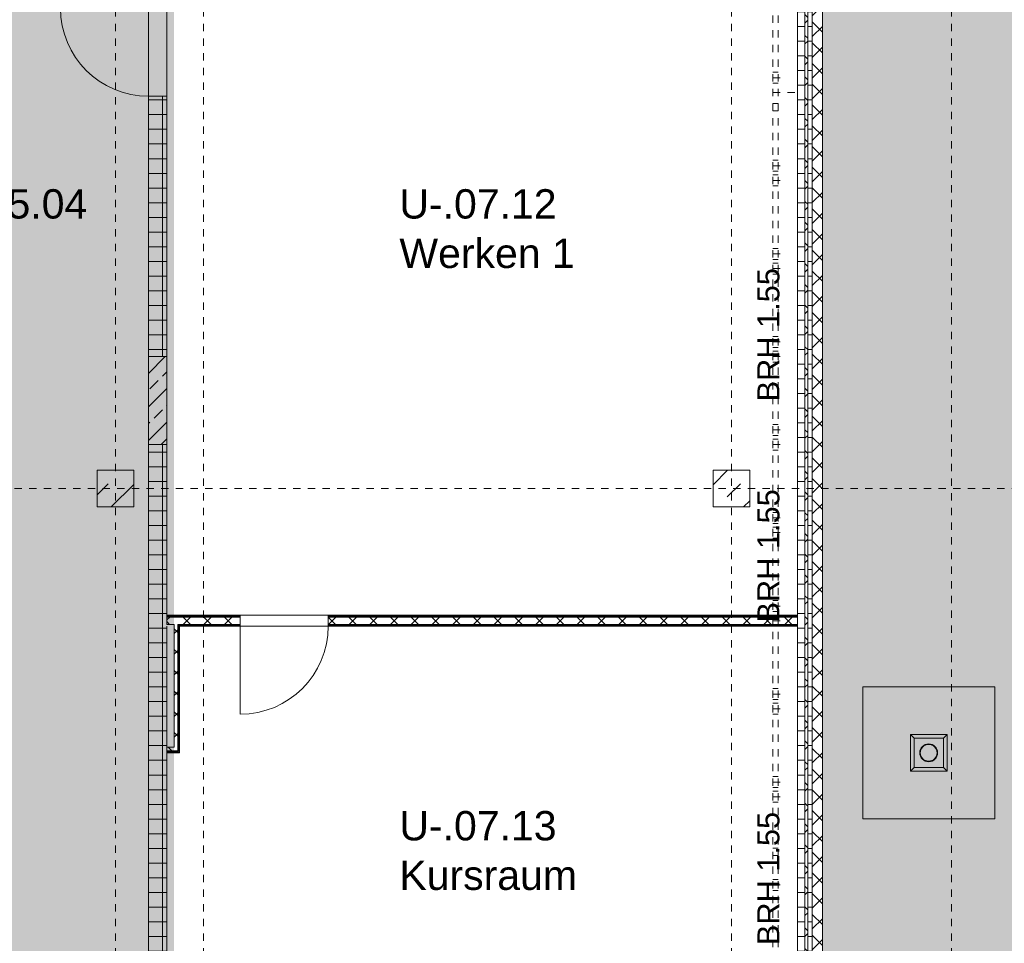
# Model space of a CAD drawing. Header units: metres. Extents: x 6 to 268, y -85 to 18.
# Tile 28 of 33: x 168 to 181, y -22 to -10. Entities that reach past the tile are written whole.
import ezdxf

# ---------------------------------------------------------------- set-up
doc = ezdxf.new("R2010")
doc.units = ezdxf.units.M
for name, pattern in [('Achse', [0.01, 0.005, -0.0025, 0, -0.0025]), ('Rasterlinie', [0.019, 0.01, -0.003, 0.003, -0.003]), ('Verdeckt', [0.003, 0.002, -0.001]), ('Über Schnittebene 1', [0.001, 0, -0.001])]:
    doc.linetypes.add(name, pattern=pattern)
for name, color, linetype, lineweight in [('A_Detailelemente', 7, 'Continuous', 9), ('A_Fundamente', 7, 'Continuous', 9), ('A_Geschossdecken', 7, 'Continuous', 9), ('A_Linien_Achse', 7, 'Achse', 9), ('A_Notizen', 7, 'Continuous', 9), ('A_Raster', 7, 'Continuous', 9), ('A_Räume_Beschriftung', 7, 'Continuous', 9), ('A_Tragwerksstützen', 7, 'Continuous', 9), ('A_Türen', 7, 'Continuous', 9), ('A_Wände', 7, 'Continuous', 9), ('A_Wände_Schraffur', 7, 'Continuous', 18)]:
    doc.layers.add(name, color=color, linetype=linetype, lineweight=lineweight)
doc.layers.add('A_Linien_Verdeckt', color=9, linetype='Verdeckt', lineweight=9, true_color=0x808080)
doc.styles.add('Arial_2', font='arial.ttf', dxfattribs={"height": 0.3})
doc.styles.add('Arial_B', font='txt', dxfattribs={"height": 0.4})
pattern_1 = [(45, (95.50816, -2), (-0.3592102, 0.3592102), []), (45, (95.86716, -2), (-0.3592102, 0.3592102), [0.254, -0.254])]
pattern_2 = [(0, (95.50816, -2), (0, 0.2), []), (90, (95.50816, -2), (-0.2, 1e-17), [])]
pattern_3 = [(45, (95.50816, -2), (-0.14142136, 0.14142136), []), (135, (95.50816, -2), (-0.14142136, -0.14142136), [])]

# ---------------------------------------------------------------- blocks, each defined once
blk = doc.blocks.new('GSH_Tuer_I_1flg_SZ - 1200x2200_Voll-5876883-BS_Uebersicht_U1_BRANDSCHUTZ')
at = {"layer": 'A_Türen'}
blk.add_line((0.6, 1.289), (0.6, 0.089), dxfattribs=at)
at = {"layer": 'A_Türen', "linetype": 'Über Schnittebene 1'}
for p, q in [((-0.6, 0.089), (0.6, 0.089)), ((-0.6, -0.061), (0.6, -0.061))]:
    blk.add_line(p, q, dxfattribs=at)
at = {"layer": 'A_Türen'}
blk.add_arc((0.6, 0.089), 1.2, 90, 180, dxfattribs=at)
blk = doc.blocks.new('GSH_Tuer_I_1flg_SZ - 1200x2200_Voll-4269757-BS_Uebersicht_U1_BRANDSCHUTZ')
at = {"layer": 'A_Türen'}
blk.add_line((0.6, 1.339), (0.6, 0.139), dxfattribs=at)
at = {"layer": 'A_Türen', "linetype": 'Über Schnittebene 1'}
for p, q in [((-0.6, 0.139), (0.6, 0.139)), ((-0.6, -0.111), (0.6, -0.111))]:
    blk.add_line(p, q, dxfattribs=at)
at = {"layer": 'A_Türen'}
blk.add_arc((0.6, 0.139), 1.2, 90, 180, dxfattribs=at)
blk = doc.blocks.new('RO Stütze _EN 10210-2_ - RO 244_5 x 8-6586815-BS_Uebersicht_U1_BRANDSCHUTZ')
at = {"layer": 'A_Tragwerksstützen'}
for radius, start, end in [(0.122, 360, 180), (0.122, 180, 360), (0.114, 0, 180), (0.114, 180, 0)]:
    blk.add_arc((0, 0), radius, start, end, dxfattribs=at)
blk = doc.blocks.new('GSH_Koecherfundamente_ohneFundamentplatte - 180_180_70cm-6598375-BS_Uebersicht_U1_BRANDSCHUTZ')
at = {"layer": 'A_Fundamente'}
for p, q in [((0.9, 0.9), (-0.9, 0.9)), ((-0.9, 0.9), (-0.9, -0.9)), ((0.9, -0.9), (0.9, 0.9)), ((-0.25, 0.25), (0.25, 0.25)), ((-0.25, -0.25), (-0.25, 0.25)), ((-0.25, 0.25), (-0.2, 0.2)), ((0.2, 0.2), (-0.2, 0.2)), ((-0.2, 0.2), (-0.2, -0.2)), ((0.2, 0.2), (0.25, 0.25)), ((0.2, -0.2), (0.2, 0.2)), ((0.25, 0.25), (0.25, -0.25)), ((-0.25, -0.25), (-0.2, -0.2)), ((0.25, -0.25), (-0.25, -0.25)), ((-0.2, -0.2), (0.2, -0.2)), ((0.25, -0.25), (0.2, -0.2)), ((-0.9, -0.9), (0.9, -0.9))]:
    blk.add_line(p, q, dxfattribs=at)

msp = doc.modelspace()

# ---------------------------------------------------------------- hatches: boundary and pattern name
at = {"layer": 'A_Detailelemente', "true_color": 0xc9c9c9}
h = msp.add_hatch(dxfattribs=at)
h.set_pattern_fill('FP_94', color=9, style=0, pattern_type=2)
h.set_pattern_definition([(45, (95.5082, -2), (0, 1.796051), [1.27, -1.27]), (45, (95.1712, -1.663), (0, 1.796051), [1.27, -1.27]), (45, (94.8342, -1.326), (0, 1.796051), [1.27, -1.27]), (135, (94.8342, -1.102), (-1.796051, 1e-16), [1.27, -1.27]), (135, (95.1712, -0.765), (-1.796051, 1e-16), [1.27, -1.27]), (135, (95.5082, -0.428), (-1.796051, 1e-16), [1.27, -1.27])])
h.paths.add_polyline_path([(102.664, -46.997), (105.904, -46.997), (105.904, -39.006), (123.729, -39.006), (123.729, -40.896), (171.929, -40.896), (171.929, -40.306), (181.759, -40.306), (181.759, -0.917), (176.264, -0.917), (175.611, -1.318), (174.259, -0.956), (174.874, -2.647), (173.414, -2.647), (173.414, -3.147), (177.314, -3.147), (177.314, -2.647), (177.614, -2.647), (177.614, -3.017), (180.744, -3.017), (180.744, -8.377), (178.704, -8.377), (178.704, -36.997), (171.864, -36.997), (171.864, -37.957), (169.714, -37.957), (169.714, -39.297), (169.514, -39.297), (169.514, -39.097), (124.214, -39.097), (124.214, -39.297), (124.014, -39.297), (124.014, -35.697), (104.364, -35.697), (104.364, -39.091), (102.664, -39.091), (102.664, -45.527)], flags=0)
at = {"layer": 'A_Detailelemente', "true_color": 0xc2e2c4}
msp.add_hatch(color=254, dxfattribs=at).paths.add_polyline_path([(168.821, -32.167), (169.515, -32.167), (169.515, -3.447), (124.214, -3.447), (124.214, -32.167), (127.514, -32.167), (127.514, -7.947), (144.539, -7.947), (144.539, -23.692), (149.189, -23.692), (149.189, -7.947), (166.214, -7.947), (166.214, -32.167), (167.828, -32.167)], flags=0)
at = {"layer": 'A_Detailelemente', "true_color": 0xebdb14}
msp.add_hatch(color=40, dxfattribs=at).paths.add_polyline_path([(171.964, -36.797), (171.964, -33.447), (178.364, -33.447), (178.364, -33.047), (169.865, -33.047), (169.865, -32.247), (178.364, -32.247), (178.364, -31.947), (169.865, -31.947), (169.865, -8.347), (180.734, -8.347), (180.734, -7.847), (169.414, -7.847), (169.414, -33.447), (171.564, -33.447), (171.564, -36.797)], flags=0)
at = {"layer": 'A_Detailelemente', "true_color": 0xfabf45}
msp.add_hatch(color=43, dxfattribs=at).paths.add_polyline_path([(168.768, -11.046), (168.862, -11.046), (168.956, -11.034), (169.047, -11.011), (169.134, -10.976), (169.217, -10.931), (169.293, -10.876), (169.362, -10.811), (169.422, -10.739), (169.472, -10.659), (169.512, -10.574), (169.541, -10.484), (169.559, -10.392), (169.565, -10.298), (169.559, -10.204), (169.541, -10.111), (169.512, -10.022), (169.472, -9.936), (169.422, -9.857), (169.362, -9.784), (169.293, -9.72), (169.217, -9.664), (169.134, -9.619), (169.047, -9.584), (168.956, -9.561), (168.862, -9.549), (168.768, -9.549), (168.674, -9.561), (168.583, -9.584), (168.496, -9.619), (168.413, -9.664), (168.337, -9.72), (168.268, -9.784), (168.208, -9.857), (168.158, -9.936), (168.118, -10.022), (168.089, -10.111), (168.071, -10.204), (168.065, -10.298), (168.071, -10.392), (168.089, -10.484), (168.118, -10.574), (168.158, -10.659), (168.208, -10.739), (168.268, -10.811), (168.337, -10.876), (168.413, -10.931), (168.496, -10.976), (168.583, -11.011), (168.674, -11.034)], flags=0)
at = {"layer": 'A_Tragwerksstützen'}
h = msp.add_hatch(dxfattribs=at)
h.set_pattern_fill('FP_28', color=256, style=0, pattern_type=2)
h.set_pattern_definition(pattern_1)
h.paths.add_polyline_path([(168.814, -16.147), (169.314, -16.147), (169.314, -15.647), (168.814, -15.647)], flags=0)
h = msp.add_hatch(dxfattribs=at)
h.set_pattern_fill('FP_28', color=256, style=0, pattern_type=2)
h.set_pattern_definition(pattern_1)
h.paths.add_polyline_path([(177.214, -16.147), (177.714, -16.147), (177.714, -15.647), (177.214, -15.647)], flags=0)
at = {"layer": 'A_Wände_Schraffur', "lineweight": 9}
h = msp.add_hatch(dxfattribs=at)
h.set_pattern_fill('FP_3', color=256, style=0, pattern_type=2)
h.set_pattern_definition(pattern_2)
h.paths.add_polyline_path([(169.752, -33.147), (169.765, -33.147), (169.765, -32.099), (169.515, -32.099), (169.515, -33.147), (169.527, -33.147)], flags=0)
h.paths.add_polyline_path([(169.517, -30.897), (169.765, -30.897), (169.765, -23.697), (169.515, -23.697), (169.515, -30.897)], flags=0)
h.paths.add_polyline_path([(169.515, -22.497), (169.765, -22.497), (169.765, -15.297), (169.515, -15.297), (169.515, -22.496)], flags=0)
h.paths.add_polyline_path([(169.515, -14.097), (169.765, -14.097), (169.765, -10.548), (169.515, -10.548), (169.515, -13.227)], flags=0)
h.paths.add_polyline_path([(169.515, -9.348), (169.765, -9.348), (169.765, -8.248), (169.515, -8.248), (169.515, -8.394)], flags=0)
h = msp.add_hatch(dxfattribs=at)
h.set_pattern_fill('FP_3', color=256, style=0, pattern_type=2)
h.set_pattern_definition(pattern_2)
h.paths.add_polyline_path([(178.464, -33.297), (178.464, -8.247), (178.364, -8.247), (178.364, -33.297)], flags=0)
h = msp.add_hatch(dxfattribs=at)
h.set_pattern_fill('FP_4', color=256, style=0, pattern_type=2)
h.set_pattern_definition(pattern_3)
h.paths.add_polyline_path([(178.504, -33.297), (178.504, -8.247), (178.464, -8.247), (178.464, -33.297)], flags=0)
h = msp.add_hatch(dxfattribs=at)
h.set_pattern_fill('FP_3', color=256, style=0, pattern_type=2)
h.set_pattern_definition(pattern_2)
h.paths.add_polyline_path([(178.564, -33.297), (178.564, -8.247), (178.504, -8.247), (178.504, -33.297)], flags=0)
h = msp.add_hatch(dxfattribs=at)
h.set_pattern_fill('FP_4', color=256, style=0, pattern_type=2)
h.set_pattern_definition(pattern_3)
h.paths.add_polyline_path([(178.704, -40.306), (178.704, -8.247), (178.564, -8.247), (178.565, -40.306)], flags=0)
h = msp.add_hatch(dxfattribs=at)
h.set_pattern_fill('FP_2', color=256, style=0, pattern_type=2)
h.set_pattern_definition([(45, (95.50816, -2), (-0.2283955, 0.2283955), []), (45, (95.73616, -2), (-0.2283955, 0.2283955), [0.161, -0.081])])
h.paths.add_polyline_path([(169.553, -15.297), (169.765, -15.297), (169.765, -14.097), (169.515, -14.097), (169.515, -15.297)], flags=0)
h = msp.add_hatch(dxfattribs=at)
h.set_pattern_fill('FP_4', color=256, style=0, pattern_type=2)
h.set_pattern_definition(pattern_3)
h.paths.add_polyline_path([(169.765, -17.747), (170.765, -17.747), (170.765, -17.647), (169.765, -17.647)], flags=0)
h.paths.add_polyline_path([(171.965, -17.747), (178.364, -17.747), (178.364, -17.647), (171.965, -17.647)], flags=0)
h = msp.add_hatch(dxfattribs=at)
h.set_pattern_fill('FP_4', color=256, style=0, pattern_type=2)
h.set_pattern_definition(pattern_3)
h.paths.add_polyline_path([(169.865, -19.472), (169.915, -19.472), (169.915, -17.747), (169.865, -17.747), (169.865, -19.422), (169.765, -19.422), (169.765, -19.472)], flags=0)

# ---------------------------------------------------------------- linework, layer by layer
at = {"layer": 'A_Geschossdecken'}
for p, q in [((169.514, -8.248), (169.514, -32.167)), ((169.765, -9.348), (169.765, -10.548)), ((170.765, -17.622), (171.965, -17.622)), ((171.965, -17.772), (170.765, -17.772))]:
    msp.add_line(p, q, dxfattribs=at)
at = {"layer": 'A_Linien_Achse'}
msp.add_line((178.104, -16.222), (178.104, -16.542), dxfattribs=at)
at = {"layer": 'A_Linien_Verdeckt'}
for p, q in [((178.029, -20.947), (178.029, -3.017)), ((178.104, -20.947), (178.104, -3.017)), ((178.029, -10.222), (178.104, -10.222)), ((178.029, -10.297), (178.179, -10.297)), ((178.029, -10.372), (178.104, -10.372)), ((178.029, -33.147), (178.029, -10.497)), ((178.029, -10.497), (178.364, -10.497)), ((178.104, -33.147), (178.104, -10.497)), ((178.029, -10.647), (178.104, -10.647)), ((178.029, -10.747), (178.104, -10.747)), ((178.029, -11.422), (178.104, -11.422)), ((178.029, -11.497), (178.179, -11.497)), ((178.029, -11.572), (178.104, -11.572)), ((178.029, -11.622), (178.104, -11.622)), ((178.029, -11.697), (178.179, -11.697)), ((178.029, -11.772), (178.104, -11.772)), ((178.029, -12.622), (178.104, -12.622)), ((178.029, -12.697), (178.179, -12.697)), ((178.029, -12.772), (178.104, -12.772)), ((178.029, -12.822), (178.104, -12.822)), ((178.029, -12.897), (178.179, -12.897)), ((178.029, -12.972), (178.104, -12.972)), ((178.029, -13.822), (178.104, -13.822)), ((178.029, -13.897), (178.179, -13.897)), ((178.029, -13.972), (178.104, -13.972)), ((178.029, -14.022), (178.104, -14.022)), ((178.029, -14.097), (178.179, -14.097)), ((178.029, -14.172), (178.104, -14.172)), ((178.029, -15.022), (178.104, -15.022)), ((178.029, -15.097), (178.179, -15.097)), ((178.029, -15.172), (178.104, -15.172)), ((178.029, -15.222), (178.104, -15.222)), ((178.029, -15.222), (178.104, -15.222)), ((178.029, -15.297), (178.179, -15.297)), ((178.029, -15.297), (178.179, -15.297)), ((178.029, -15.297), (178.179, -15.297)), ((178.029, -15.372), (178.104, -15.372)), ((178.029, -15.372), (178.104, -15.372)), ((178.029, -16.222), (178.104, -16.222)), ((178.029, -16.297), (178.179, -16.297)), ((178.029, -16.372), (178.104, -16.372)), ((178.029, -16.422), (178.104, -16.422)), ((178.029, -16.497), (178.179, -16.497)), ((178.029, -16.572), (178.104, -16.572)), ((178.029, -17.422), (178.104, -17.422)), ((178.029, -17.497), (178.179, -17.497)), ((178.029, -17.572), (178.104, -17.572)), ((178.029, -17.622), (178.104, -17.622)), ((178.029, -17.697), (178.179, -17.697)), ((178.029, -17.772), (178.104, -17.772)), ((178.029, -18.622), (178.104, -18.622)), ((178.029, -18.697), (178.179, -18.697)), ((178.029, -18.772), (178.104, -18.772)), ((178.029, -18.822), (178.104, -18.822)), ((178.029, -18.897), (178.179, -18.897)), ((178.029, -18.972), (178.104, -18.972)), ((178.029, -19.822), (178.104, -19.822)), ((178.029, -19.897), (178.179, -19.897)), ((178.029, -19.972), (178.104, -19.972)), ((178.029, -20.022), (178.104, -20.022)), ((178.029, -20.097), (178.179, -20.097)), ((178.029, -20.172), (178.104, -20.172)), ((178.029, -20.797), (178.104, -20.797)), ((178.029, -20.897), (178.104, -20.897)), ((178.029, -21.222), (178.104, -21.222)), ((178.029, -21.297), (178.179, -21.297)), ((178.029, -21.372), (178.104, -21.372))]:
    msp.add_line(p, q, dxfattribs=at)
at = {"layer": 'A_Raster', "linetype": 'Rasterlinie'}
for p, q in [((169.064, -66.66), (169.064, 16.72)), ((170.264, -66.66), (170.264, 16.72)), ((177.464, -66.66), (177.464, 16.72)), ((180.464, -66.66), (180.464, 16.72)), ((102.089, -15.897), (186.88, -15.897))]:
    msp.add_line(p, q, dxfattribs=at)
at = {"layer": 'A_Tragwerksstützen', "lineweight": 18}
for p, q in [((169.314, -15.647), (168.814, -15.647)), ((168.814, -15.647), (168.814, -16.147)), ((169.314, -16.147), (169.314, -15.647)), ((177.714, -15.647), (177.214, -15.647)), ((177.214, -15.647), (177.214, -16.147)), ((177.714, -16.147), (177.714, -15.647)), ((168.814, -16.147), (169.314, -16.147)), ((177.214, -16.147), (177.714, -16.147))]:
    msp.add_line(p, q, dxfattribs=at)
at = {"layer": 'A_Wände', "lineweight": 18}
for p, q in [((178.364, -17.622), (178.364, -8.247)), ((178.564, -8.247), (178.564, -40.306)), ((178.704, -40.306), (178.704, -8.377)), ((169.765, -10.548), (169.515, -10.548)), ((169.515, -10.548), (169.515, -22.497)), ((169.765, -17.622), (169.765, -10.548)), ((170.765, -17.622), (169.765, -17.622)), ((170.765, -17.772), (170.765, -17.622)), ((178.364, -17.622), (171.965, -17.622)), ((171.965, -17.622), (171.965, -17.772)), ((169.765, -17.772), (169.765, -22.497)), ((169.94, -17.772), (170.765, -17.772)), ((169.94, -19.497), (169.94, -17.772)), ((171.965, -17.772), (178.364, -17.772)), ((178.364, -17.772), (178.364, -23.697)), ((169.765, -19.497), (169.94, -19.497))]:
    msp.add_line(p, q, dxfattribs=at)
at = {"layer": 'A_Wände'}
for p, q in [((178.464, -40.306), (178.464, -8.247)), ((178.504, -40.306), (178.504, -8.247)), ((169.515, -14.097), (169.765, -14.097)), ((169.765, -15.297), (169.515, -15.297)), ((169.765, -17.622), (169.765, -17.747)), ((169.765, -17.634), (170.765, -17.634)), ((169.765, -17.647), (170.765, -17.647)), ((171.965, -17.634), (178.364, -17.634)), ((171.965, -17.647), (178.364, -17.647)), ((178.364, -17.772), (178.364, -17.622)), ((169.765, -17.747), (169.865, -17.747)), ((169.865, -19.422), (169.865, -17.747)), ((169.915, -17.747), (170.765, -17.747)), ((169.915, -19.472), (169.915, -17.747)), ((169.927, -17.759), (170.765, -17.759)), ((169.927, -19.484), (169.927, -17.759)), ((169.94, -17.772), (169.927, -17.772)), ((171.965, -17.747), (178.364, -17.747)), ((171.965, -17.759), (178.364, -17.759)), ((169.765, -19.422), (169.865, -19.422)), ((169.765, -19.472), (169.915, -19.472)), ((169.765, -19.484), (169.927, -19.484))]:
    msp.add_line(p, q, dxfattribs=at)

# ---------------------------------------------------------------- block references
at = {"layer": 'A_Fundamente'}
msp.add_blockref('GSH_Koecherfundamente_ohneFundamentplatte - 180_180_70cm-6598375-BS_Uebersicht_U1_BRANDSCHUTZ', (180.154, -19.497), dxfattribs=at)
at = {"layer": 'A_Tragwerksstützen'}
msp.add_blockref('RO Stütze _EN 10210-2_ - RO 244_5 x 8-6586815-BS_Uebersicht_U1_BRANDSCHUTZ', (180.154, -19.497), dxfattribs=at)
at = {"layer": 'A_Türen'}
for name, p, rotation in [('GSH_Tuer_I_1flg_SZ - 1200x2200_Voll-4269757-BS_Uebersicht_U1_BRANDSCHUTZ', (169.654, -9.948), 89.99999999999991), ('GSH_Tuer_I_1flg_SZ - 1200x2200_Voll-5876883-BS_Uebersicht_U1_BRANDSCHUTZ', (171.365, -17.683), 180)]:
    msp.add_blockref(name, p, dxfattribs=dict(at, rotation=rotation))

# ---------------------------------------------------------------- texts
at = {"layer": 'A_Notizen', "char_height": 0.3, "width": 2.22869, "attachment_point": 1, "rotation": 90, "style": 'Arial_2'}
for insert in [(177.818, -14.708), (177.818, -17.722), (177.818, -22.119)]:
    msp.add_mtext('BRH 1.55', dxfattribs=dict(at, insert=insert))
at = {"layer": 'A_Räume_Beschriftung', "char_height": 0.4, "attachment_point": 1, "style": 'Arial_B'}
for s, insert, width in [('U-.05.04', (166.538, -11.816), 2.64557), ('U-.07.12', (172.937, -11.816), 2.64557), ('Werken 1', (172.937, -12.49), 3.04641), ('U-.07.13', (172.937, -20.291), 2.64557), ('Kursraum', (172.937, -20.966), 3.25485)]:
    msp.add_mtext(s, dxfattribs=dict(at, insert=insert, width=width))

doc.saveas('drawing.dxf')
